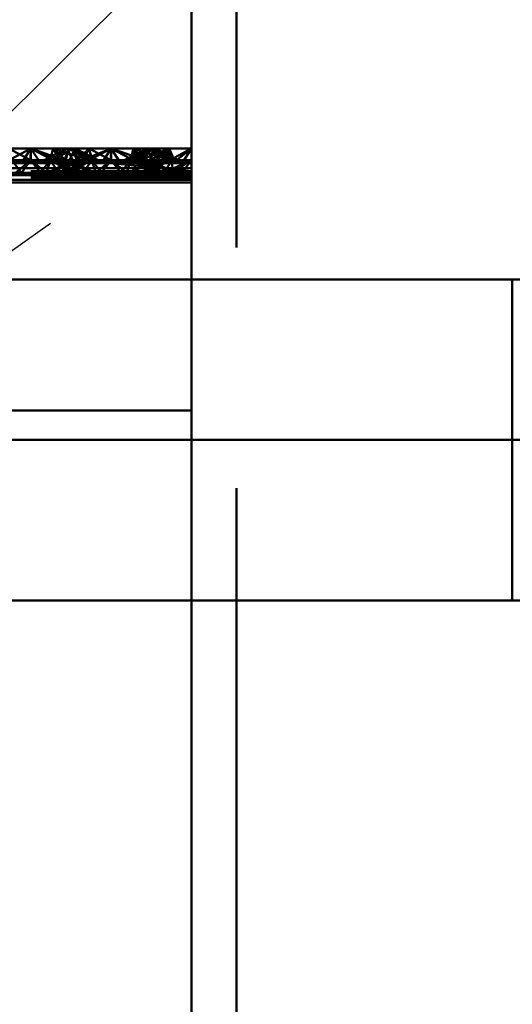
# Paper-space layout 'Layout1' of a CAD drawing. Extents: x -2 to 1033, y -36 to 596.
# Tile 188 of 256: x 376.47 to 378.01, y 451.03 to 454.09. Entities that reach past the tile are written whole.
import ezdxf

# ---------------------------------------------------------------- set-up
doc = ezdxf.new("R2010")
doc.units = 0
doc.linetypes.add('ACAD_ISO02W100', pattern=[15, 12, -3])
doc.linetypes.add('ACAD_ISO04W100', pattern=[30.5, 24, -3, 0.5, -3])
for name, color, linetype, lineweight in [('SS_POPIS_PROFILU', 13, 'CONTINUOUS', 25), ('SS_ZEBRIK KOŠ', 75, 'CONTINUOUS', 50), ('SS_ZEBRIKY', 24, 'CONTINUOUS', 50)]:
    doc.layers.add(name, color=color, linetype=linetype, lineweight=lineweight)

psp = doc.layouts.get("Layout1")

# ---------------------------------------------------------------- linework, layer by layer
at = {"layer": 'SS_POPIS_PROFILU', "color": 0, "linetype": 'ByBlock'}
psp.add_line((376.5666, 453.4596), (374.9139, 452.285), dxfattribs=at)
at = {"layer": 'SS_POPIS_PROFILU', "color": 13}
psp.add_lwpolyline([(374.9139, 452.285), (388.1864, 465.4941), (399.4245, 465.4941)], dxfattribs=at)
at = {"layer": 'SS_ZEBRIK KOŠ', "color": 2, "linetype": 'Continuous', "ltscale": 0.25}
for p, q in [((376.3796, 453.285), (376.5336, 453.285)), ((376.5336, 453.285), (376.6855, 453.285)), ((376.6855, 453.285), (376.8351, 453.285)), ((376.8351, 453.285), (376.9824, 453.285)), ((376.9824, 453.285), (377.1274, 453.285)), ((377.1274, 453.285), (377.2698, 453.285)), ((377.2698, 453.285), (377.4097, 453.285)), ((377.4097, 453.285), (377.5469, 453.285)), ((377.5469, 453.285), (377.6814, 453.285)), ((377.6814, 453.285), (377.8131, 453.285)), ((377.8131, 453.285), (377.9419, 453.285)), ((377.9419, 453.285), (378.0677, 453.285)), ((376.5336, 452.285), (376.3796, 452.285)), ((376.6855, 452.285), (376.5336, 452.285)), ((376.8351, 452.285), (376.6855, 452.285)), ((376.9824, 452.285), (376.8351, 452.285)), ((377.1274, 452.285), (376.9824, 452.285)), ((377.2698, 452.285), (377.1274, 452.285)), ((377.4097, 452.285), (377.2698, 452.285)), ((377.5469, 452.285), (377.4097, 452.285)), ((377.6814, 452.285), (377.5469, 452.285)), ((377.8131, 452.285), (377.6814, 452.285)), ((377.9419, 452.285), (377.8131, 452.285)), ((378.0677, 452.285), (377.9419, 452.285))]:
    psp.add_line(p, q, dxfattribs=at)
at = {"layer": 'SS_ZEBRIK KOŠ', "color": 3, "linetype": 'ACAD_ISO02W100', "ltscale": 0.25}
psp.add_line((378.0063, 453.285), (378.0063, 452.285), dxfattribs=at)
at = {"layer": 'SS_ZEBRIK KOŠ', "color": 7, "linetype": 'ACAD_ISO04W100', "ltscale": 0.25, "extrusion": (5.47382e-48, 1, 6.12323e-17)}
psp.add_arc((-373.0063, 0, 452.785), 7, 340.29515, 199.70485, dxfattribs=at)
at = {"layer": 'SS_ZEBRIKY', "color": 7, "linetype": 'ACAD_ISO04W100', "ltscale": 0.25}
psp.add_line((377.0063, 524.985), (377.0063, 378.385), dxfattribs=at)
at = {"layer": 'SS_ZEBRIKY', "color": 3, "linetype": 'ACAD_ISO02W100', "ltscale": 0.25}
for p, q in [((377.1463, 378.385), (377.1463, 524.985)), ((376.4374, 453.6928), (376.5053, 453.657)), ((376.5053, 453.657), (376.5063, 453.6928)), ((376.6099, 453.657), (376.5063, 453.6928)), ((376.5063, 453.657), (376.5063, 453.6928)), ((376.6184, 453.6928), (376.5469, 453.657)), ((376.5663, 453.657), (376.5753, 453.6928)), ((376.5743, 453.657), (376.6369, 453.6928)), ((376.6184, 453.6928), (376.5743, 453.657)), ((376.5748, 453.657), (376.6369, 453.6928)), ((376.5748, 453.657), (376.6184, 453.6928)), ((376.6099, 453.657), (376.5753, 453.6928)), ((376.6869, 453.657), (376.5753, 453.6928)), ((376.6103, 453.657), (376.6258, 453.6928)), ((376.6184, 453.6928), (376.6313, 453.667)), ((376.6869, 453.657), (376.6258, 453.6928)), ((376.7158, 453.657), (376.6258, 453.6928)), ((376.6263, 453.657), (376.6442, 453.6928)), ((376.6493, 453.657), (376.6369, 453.6928)), ((376.6401, 453.6846), (376.6369, 453.6928)), ((376.6369, 453.6928), (376.6403, 453.685)), ((376.6524, 453.657), (376.6369, 453.6928)), ((376.651, 453.657), (376.6401, 453.6846)), ((376.6403, 453.685), (376.6524, 453.657)), ((376.6493, 453.657), (376.6874, 453.6928)), ((376.6661, 453.6562), (376.7563, 453.6928)), ((376.6661, 453.6562), (376.6874, 453.6928)), ((376.6796, 453.6528), (376.7563, 453.6928)), ((376.6963, 453.657), (376.6874, 453.6928)), ((376.6936, 453.6681), (376.6874, 453.6928)), ((376.7303, 453.6528), (376.7563, 453.6928)), ((376.7824, 453.6528), (376.7563, 453.6928)), ((376.7563, 453.6928), (376.833, 453.6528)), ((376.7563, 453.657), (376.7563, 453.6928)), ((376.8869, 453.6928), (376.8044, 453.657)), ((376.8044, 453.657), (376.8684, 453.6928)), ((376.8253, 453.6928), (376.8163, 453.657)), ((376.8253, 453.6928), (376.8191, 453.668)), ((376.833, 453.6528), (376.8253, 453.6928)), ((376.8253, 453.6928), (376.8466, 453.6562)), ((376.8253, 453.6928), (376.8634, 453.657)), ((376.8869, 453.6928), (376.8328, 453.657)), ((376.8516, 453.6844), (376.8767, 453.6763)), ((376.8758, 453.6928), (376.8603, 453.657)), ((376.8634, 453.657), (376.8758, 453.6928)), ((376.8684, 453.6928), (376.8863, 453.657)), ((376.9369, 453.657), (376.8758, 453.6928)), ((376.8758, 453.6928), (376.9389, 453.657)), ((376.8758, 453.6928), (376.9658, 453.657)), ((376.8763, 453.657), (376.8942, 453.6928)), ((376.9374, 453.6928), (376.8794, 453.657)), ((376.8794, 453.657), (376.8869, 453.6928)), ((376.8869, 453.6928), (376.9024, 453.657)), ((376.9389, 453.657), (376.8942, 453.6928)), ((376.9658, 453.657), (376.8942, 453.6928)), ((376.9374, 453.6928), (376.9393, 453.657)), ((376.9374, 453.6928), (376.9463, 453.657)), ((377.0063, 453.6928), (376.9393, 453.657)), ((376.4161, 453.6562), (376.5966, 453.6562)), ((376.4764, 453.617), (376.4463, 453.657)), ((376.5063, 453.657), (376.4463, 453.657)), ((376.4579, 453.617), (376.5063, 453.657)), ((376.4764, 453.617), (376.5063, 453.657)), ((376.5363, 453.617), (376.5063, 453.657)), ((376.5548, 453.617), (376.5063, 453.657)), ((376.5663, 453.657), (376.5063, 453.657)), ((376.5363, 453.617), (376.5663, 453.657)), ((376.5548, 453.617), (376.5663, 453.657)), ((376.6313, 453.6545), (376.5583, 453.617)), ((376.6382, 453.651), (376.5583, 453.617)), ((376.5663, 453.657), (376.5935, 453.617)), ((376.6403, 453.617), (376.5663, 453.657)), ((376.5663, 453.657), (376.6679, 453.617)), ((376.6103, 453.657), (376.5663, 453.657)), ((376.5683, 453.617), (376.6524, 453.657)), ((376.5683, 453.617), (376.6363, 453.657)), ((376.6403, 453.617), (376.6103, 453.657)), ((376.6103, 453.657), (376.6679, 453.617)), ((376.6944, 453.617), (376.6103, 453.657)), ((376.6103, 453.657), (376.7043, 453.617)), ((376.6134, 453.657), (376.6103, 453.657)), ((376.6224, 453.617), (376.6963, 453.657)), ((376.6224, 453.617), (376.6524, 453.657)), ((376.6944, 453.617), (376.6263, 453.657)), ((376.7043, 453.617), (376.6263, 453.657)), ((376.6313, 453.667), (376.6363, 453.657)), ((376.6363, 453.657), (376.6313, 453.6545)), ((376.6524, 453.657), (376.6382, 453.651)), ((376.6413, 453.6493), (376.6524, 453.657)), ((376.6493, 453.657), (376.6661, 453.6562)), ((376.651, 453.657), (376.6728, 453.6785)), ((376.6568, 453.6414), (376.6963, 453.657)), ((376.6661, 453.6562), (376.6796, 453.6528)), ((376.6783, 453.6304), (376.6963, 453.657)), ((376.6796, 453.6528), (376.7563, 453.6475)), ((376.6963, 453.657), (376.6936, 453.6681)), ((376.7079, 453.617), (376.6963, 453.657)), ((376.6963, 453.657), (376.7264, 453.617)), ((376.7079, 453.617), (376.7563, 453.657)), ((376.7264, 453.617), (376.7563, 453.657)), ((376.7563, 453.6475), (376.7303, 453.6528)), ((376.7563, 453.657), (376.7863, 453.617)), ((376.7563, 453.657), (376.8048, 453.617)), ((376.7563, 453.6475), (376.833, 453.6528)), ((376.7563, 453.6475), (376.7824, 453.6528)), ((376.7863, 453.617), (376.8163, 453.657)), ((376.8163, 453.657), (376.8048, 453.617)), ((376.8113, 453.617), (376.9024, 453.657)), ((376.8863, 453.657), (376.8113, 453.617)), ((376.9024, 453.657), (376.8114, 453.617)), ((376.8863, 453.657), (376.8114, 453.617)), ((376.8191, 453.668), (376.8163, 453.657)), ((376.8163, 453.657), (376.8349, 453.6296)), ((376.8163, 453.657), (376.8903, 453.617)), ((376.8566, 453.6412), (376.8163, 453.657)), ((376.8228, 453.6699), (376.8599, 453.657)), ((376.833, 453.6528), (376.8466, 453.6562)), ((376.833, 453.6528), (377.0063, 453.6477)), ((376.8599, 453.657), (376.8394, 453.6782)), ((376.8466, 453.6562), (377.0063, 453.657)), ((376.8466, 453.6562), (376.8634, 453.657)), ((377.0063, 453.6477), (376.8466, 453.6562)), ((376.8497, 453.617), (376.9463, 453.657)), ((376.8497, 453.617), (376.9024, 453.657)), ((376.9463, 453.657), (376.8501, 453.617)), ((376.9024, 453.657), (376.8501, 453.617)), ((376.8603, 453.657), (376.8903, 453.617)), ((376.8716, 453.6492), (376.8603, 453.657)), ((376.8603, 453.657), (376.9444, 453.617)), ((376.8603, 453.657), (376.8748, 453.6509)), ((376.8748, 453.6509), (376.9543, 453.617)), ((376.9444, 453.617), (376.8763, 453.657)), ((376.8814, 453.6544), (376.8763, 453.657)), ((376.8767, 453.6763), (376.9369, 453.657)), ((376.9543, 453.617), (376.8814, 453.6544)), ((376.9024, 453.657), (376.8993, 453.657)), ((376.9463, 453.657), (376.9024, 453.657)), ((376.9192, 453.617), (376.9463, 453.657)), ((377.0063, 453.657), (376.9196, 453.617)), ((376.9463, 453.657), (376.9196, 453.617)), ((376.9471, 453.617), (376.9463, 453.657)), ((377.0063, 453.657), (376.9463, 453.657)), ((376.9471, 453.617), (377.0063, 453.657)), ((376.9764, 453.617), (377.0063, 453.657)), ((369.0063, 453.622), (377.0063, 453.622)), ((376.5948, 453.617), (376.6413, 453.6493)), ((376.5948, 453.617), (376.6568, 453.6414)), ((376.6692, 453.617), (376.6783, 453.6304)), ((376.7563, 453.6475), (377.0063, 453.6477)), ((377.0063, 453.622), (376.7563, 453.6475)), ((376.8349, 453.6296), (376.8435, 453.617)), ((376.9179, 453.617), (376.8566, 453.6412)), ((376.9179, 453.617), (376.8716, 453.6492)), ((377.0063, 453.6094), (369.0063, 453.6094)), ((369.0063, 453.603), (377.0063, 453.603)), ((369.0063, 453.602), (377.0063, 453.602)), ((377.0063, 453.5953), (369.0063, 453.5953)), ((376.4192, 453.617), (376.5063, 453.6094)), ((376.4192, 453.617), (376.4764, 453.617)), ((376.5063, 453.6094), (376.4764, 453.617)), ((376.4764, 453.617), (376.5363, 453.617)), ((376.5935, 453.617), (376.5063, 453.6094)), ((376.5063, 453.6094), (376.5363, 453.617)), ((376.5363, 453.617), (376.5935, 453.617)), ((376.5935, 453.617), (376.9192, 453.617)), ((376.6692, 453.617), (376.7563, 453.6094)), ((376.7264, 453.617), (376.7563, 453.6094)), ((376.7563, 453.6094), (376.8435, 453.617)), ((376.7563, 453.6094), (376.7863, 453.617)), ((376.7563, 453.6094), (377.0063, 453.613)), ((377.0063, 453.602), (376.7563, 453.6094)), ((376.8435, 453.617), (377.0063, 453.613)), ((377.0063, 453.6094), (376.9192, 453.617)), ((376.9192, 453.617), (376.9471, 453.617)), ((377.0063, 453.6094), (376.9471, 453.617)), ((376.9471, 453.617), (376.9764, 453.617)), ((377.0063, 453.6094), (376.9764, 453.617)), ((376.9764, 453.617), (377.0063, 453.617)), ((377.0063, 453.285), (377.0063, 452.285)), ((377.0063, 452.877), (369.0063, 452.877))]:
    psp.add_line(p, q, dxfattribs=at)
at = {"layer": 'SS_ZEBRIKY', "color": 1, "linetype": 'Continuous', "ltscale": 0.25}
for p, q in [((377.0063, 483.685), (377.0063, 453.285)), ((377.0063, 452.285), (377.0063, 421.885))]:
    psp.add_line(p, q, dxfattribs=at)
at = {"layer": 'SS_ZEBRIKY', "color": 7, "linetype": 'Continuous', "ltscale": 0.25}
for p, q in [((376.4296, 453.6528), (376.5063, 453.6928)), ((376.5063, 453.6928), (376.4374, 453.6928)), ((376.4803, 453.6528), (376.5063, 453.6928)), ((376.5324, 453.6528), (376.5063, 453.6928)), ((376.5063, 453.6928), (376.583, 453.6528)), ((376.5063, 453.6928), (376.5966, 453.6562)), ((376.5753, 453.6928), (376.5063, 453.6928)), ((376.5753, 453.6928), (376.5966, 453.6562)), ((376.5753, 453.6928), (376.6134, 453.657)), ((376.6258, 453.6928), (376.5753, 453.6928)), ((376.6258, 453.6928), (376.6134, 453.657)), ((376.6258, 453.6928), (376.6889, 453.657)), ((376.6442, 453.6928), (376.6258, 453.6928)), ((376.6889, 453.657), (376.6442, 453.6928)), ((376.7158, 453.657), (376.6442, 453.6928)), ((376.6874, 453.6928), (376.6442, 453.6928)), ((376.6728, 453.6785), (376.6874, 453.6928)), ((376.7553, 453.657), (376.6874, 453.6928)), ((376.7563, 453.6928), (376.6874, 453.6928)), ((376.7553, 453.657), (376.7563, 453.6928)), ((376.7563, 453.6928), (376.8228, 453.6699)), ((376.8253, 453.6928), (376.7563, 453.6928)), ((376.8684, 453.6928), (376.7972, 453.657)), ((376.8121, 453.657), (376.8869, 453.6928)), ((376.8121, 453.657), (376.8684, 453.6928)), ((376.8394, 453.6782), (376.8253, 453.6928)), ((376.8253, 453.6928), (376.8516, 453.6844)), ((376.8684, 453.6928), (376.8253, 453.6928)), ((376.9374, 453.6928), (376.8473, 453.657)), ((376.8473, 453.657), (376.8869, 453.6928)), ((376.8869, 453.6928), (376.8684, 453.6928)), ((376.9374, 453.6928), (376.8869, 453.6928)), ((376.9374, 453.6928), (376.8993, 453.657)), ((376.9161, 453.6562), (376.9374, 453.6928)), ((376.9296, 453.6528), (376.9374, 453.6928)), ((376.9546, 453.6528), (376.9374, 453.6928)), ((377.0063, 453.6928), (376.9374, 453.6928)), ((376.9546, 453.6528), (377.0063, 453.6928)), ((376.9803, 453.6528), (377.0063, 453.6928)), ((376.4296, 453.6528), (376.5063, 453.6475)), ((376.4296, 453.6528), (376.4803, 453.6528)), ((376.5063, 453.6475), (376.4803, 453.6528)), ((376.4803, 453.6528), (376.5324, 453.6528)), ((376.5063, 453.6475), (376.583, 453.6528)), ((376.5063, 453.6475), (376.5324, 453.6528)), ((376.5324, 453.6528), (376.583, 453.6528)), ((376.583, 453.6528), (376.5966, 453.6562)), ((376.583, 453.6528), (376.9296, 453.6528)), ((376.5966, 453.6562), (376.6134, 453.657)), ((376.5966, 453.6562), (376.9161, 453.6562)), ((376.8993, 453.657), (376.6134, 453.657)), ((376.9161, 453.6562), (376.8993, 453.657)), ((376.9161, 453.6562), (376.9296, 453.6528)), ((376.9296, 453.6528), (377.0063, 453.6475)), ((376.9296, 453.6528), (376.9546, 453.6528)), ((377.0063, 453.6475), (376.9546, 453.6528)), ((376.9546, 453.6528), (376.9803, 453.6528)), ((377.0063, 453.6475), (376.9803, 453.6528)), ((376.9803, 453.6528), (377.0063, 453.6528)), ((377.0063, 453.6475), (373.5063, 453.6475)), ((373.5063, 453.6319), (377.0063, 453.6319)), ((373.5063, 453.6109), (377.0063, 453.6109)), ((377.0063, 453.587), (373.5063, 453.587))]:
    psp.add_line(p, q, dxfattribs=at)

doc.saveas('drawing.dxf')
